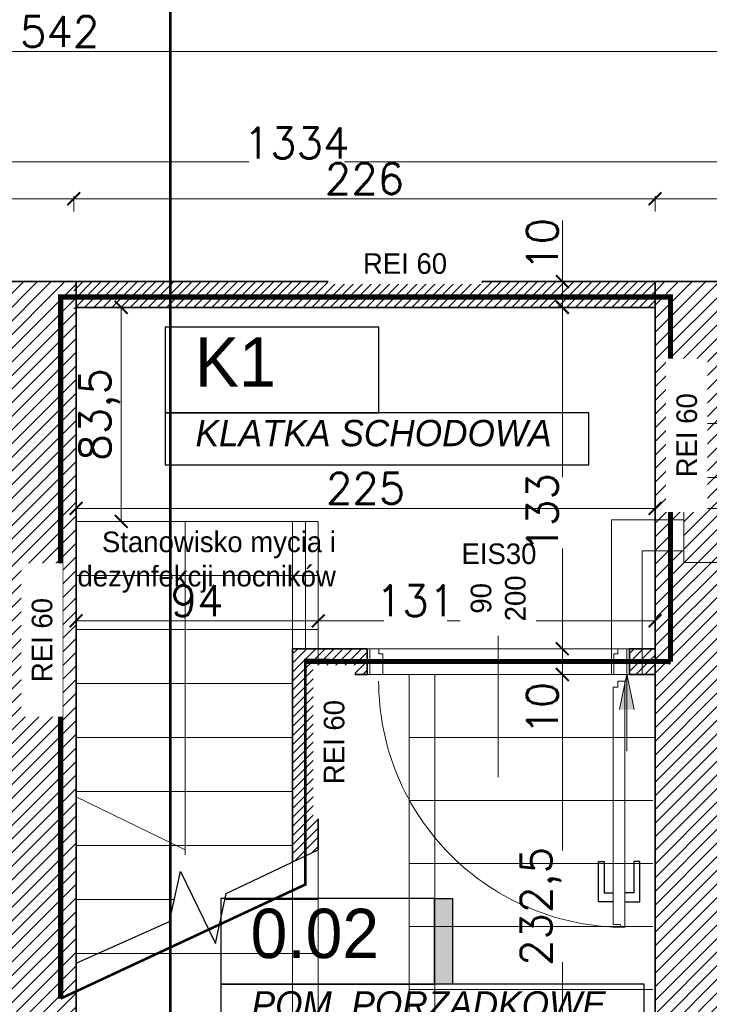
# Model space of a CAD drawing. Header units: millimetres. Extents: x -740 to 33545, y 5178 to 22494.
# Tile 162 of 256: x 10258 to 10526, y 10121 to 10504. Entities that reach past the tile are written whole.
import ezdxf
from ezdxf.lldxf.tags import DXFTag

# ---------------------------------------------------------------- set-up
doc = ezdxf.new("R2010")
doc.units = ezdxf.units.MM
doc.header["$MEASUREMENT"] = 0
doc.linetypes.add('ACAD_ISO10W100', pattern=[18, 12, -3, 0, -3])
doc.layers.get('Defpoints').update_dxf_attribs({"color": 252})
for name, color, linetype, lineweight in [('A_istniejące ściany', 252, 'Continuous', 35), ('A_l.przerywana', 252, 'ICAD_ISO03W100', 9), ('A_opisy', 252, 'Continuous', 15), ('A_projektowane sciany', 252, 'Continuous', 35), ('A_wymiarowanie', 252, 'Continuous', 9), ('A_ściany projektowane', 252, 'Continuous', 35), ('l. przerywana', 252, 'ICAD_ISO03W100', 9), ('l. widokowa', 252, 'Continuous', 15), ('l.przerywana', 252, 'ICAD_ISO03W100', 5), ('l.widokowa', 252, 'Continuous', 15), ('l.wypełnien', 252, 'Continuous', 5), ('mebelki', 252, 'Continuous', 9), ('wymiarowanie', 252, 'Continuous', 9)]:
    doc.layers.add(name, color=color, linetype=linetype, lineweight=lineweight)
for name, color, linetype in [('D-opis', 252, 'Continuous'), ('stolarka', 252, 'Continuous'), ('tabelki opis', 252, 'Continuous')]:
    doc.layers.add(name, color=color, linetype=linetype)
doc.styles.add('ARIALL', font='GOTHIC.TTF', dxfattribs={"height": 40})
doc.styles.add('ROMANS', font='romans')
doc.styles.add('styl2', font='simplex.shx')
tags = doc.linetypes.add('DASH', pattern=[15, 10, -5]).pattern_tags.tags
tags[6:7] = [DXFTag(74, 4), DXFTag(75, 0), DXFTag(340, '0'), DXFTag(46, 0.0), DXFTag(50, 0.0), DXFTag(44, 0.0), DXFTag(45, 0.0)]
tags[4:5] = [DXFTag(74, 4), DXFTag(75, 0), DXFTag(340, '0'), DXFTag(46, 0.0), DXFTag(50, 0.0), DXFTag(44, 0.0), DXFTag(45, 0.0)]
tags = doc.linetypes.add('ICAD_ISO03W100', pattern=[30, 12, -18]).pattern_tags.tags
tags[6:7] = [DXFTag(74, 4), DXFTag(75, 0), DXFTag(340, '0'), DXFTag(46, 1.0), DXFTag(50, 0.0), DXFTag(44, 0.0), DXFTag(45, 0.0)]
tags[4:5] = [DXFTag(74, 4), DXFTag(75, 0), DXFTag(340, '0'), DXFTag(46, 1.0), DXFTag(50, 0.0), DXFTag(44, 0.0), DXFTag(45, 0.0)]
doc.dimstyles.new('Skala 1-50', dxfattribs={"dimtxt": 12, "dimasz": 5, "dimexe": 1, "dimexo": 1, "dimgap": 1.5, "dimtad": 1, "dimdec": 1, "dimrnd": 0.5, "dimtxsty": 'styl2', "dimblk": 'ARCHTICK', "dimcen": 5, "dimadec": 0, "dimazin": 0, "dimtfac": 1, "dimtdec": 1, "dimtmove": 1, "dimatfit": 3, "dimldrblk": 'ARCHTICK', "dimfxl": 0, "dimlwd": -1, "dimlwe": -1, "dimarcsym": 0})

# ---------------------------------------------------------------- blocks, each defined once
blk = doc.blocks.new('_ArchTick')
at = {"color": 0, "linetype": 'ByBlock', "const_width": 0.15}
blk.add_lwpolyline([(-0.5, -0.5), (0.5, 0.5)], dxfattribs=at)
blk = doc.blocks.new('*D2203')
at = {"layer": 'Defpoints', "color": 0}
for p in [(9748.23, 10470.55), (11082.39, 10472.82), (11082.39, 10449.07)]:
    blk.add_point(p, dxfattribs=at)
at = {"layer": 'wymiarowanie', "color": 0}
for p, q in [((9748.23, 10454.07), (9748.23, 10448.07)), ((11082.39, 10454.07), (11082.39, 10448.07)), ((9748.23, 10449.07), (10346.75, 10449.07)), ((11082.39, 10449.07), (10383.94, 10449.07))]:
    blk.add_line(p, q, dxfattribs=at)
at = {"layer": 'wymiarowanie', "color": 0, "xscale": 5, "yscale": 5, "zscale": 5, "rotation": 180}
blk.add_blockref('_ArchTick', (9748.23, 10449.07), dxfattribs=at)
at = {"layer": 'wymiarowanie', "color": 0, "xscale": 5, "yscale": 5, "zscale": 5}
blk.add_blockref('_ArchTick', (11082.39, 10449.07), dxfattribs=at)
at = {"layer": 'wymiarowanie', "color": 0, "insert": (10365.34, 10456.46), "char_height": 12, "attachment_point": 5, "style": 'styl2'}
blk.add_mtext('1334', dxfattribs=at)
blk = doc.blocks.new('*D2224')
at = {"layer": 'Defpoints', "color": 0}
for p in [(10468.72, 10249.75), (10494.8, 10249.75), (10504.8, 10017.29)]:
    blk.add_point(p, dxfattribs=at)
at = {"layer": 'wymiarowanie', "color": 0}
for p, q in [((10473.72, 10249.75), (10467.72, 10249.75)), ((10468.72, 10249.75), (10468.72, 10181.23)), ((10468.72, 10017.29), (10468.72, 10137.83)), ((10473.72, 10017.29), (10467.72, 10017.29))]:
    blk.add_line(p, q, dxfattribs=at)
at = {"layer": 'wymiarowanie', "color": 0, "xscale": 5, "yscale": 5, "zscale": 5}
for p, rotation in [((10468.72, 10249.75), 90), ((10468.72, 10017.29), 270)]:
    blk.add_blockref('_ArchTick', p, dxfattribs=dict(at, rotation=rotation))
at = {"layer": 'wymiarowanie', "color": 0, "insert": (10460.38, 10159.53), "char_height": 12, "attachment_point": 5, "rotation": 90, "style": 'styl2'}
blk.add_mtext('232,5', dxfattribs=at)
blk = doc.blocks.new('*D2490')
at = {"layer": 'Defpoints', "color": 0}
for p in [(10303.42, 10392.52), (10297.14, 10309.25), (10303.42, 10309.25)]:
    blk.add_point(p, dxfattribs=at)
at = {"layer": 'wymiarowanie', "color": 0}
for p, q in [((10302.14, 10392.52), (10296.14, 10392.52)), ((10297.14, 10392.52), (10297.14, 10309.25)), ((10302.14, 10309.25), (10296.14, 10309.25))]:
    blk.add_line(p, q, dxfattribs=at)
at = {"layer": 'wymiarowanie', "color": 0, "xscale": 5, "yscale": 5, "zscale": 5}
for p, rotation in [((10297.14, 10392.52), 90), ((10297.14, 10309.25), 270)]:
    blk.add_blockref('_ArchTick', p, dxfattribs=dict(at, rotation=rotation))
at = {"layer": 'wymiarowanie', "color": 0, "insert": (10288.79, 10350.89), "char_height": 12, "attachment_point": 5, "rotation": 90, "style": 'styl2'}
blk.add_mtext('83,5', dxfattribs=at)
blk = doc.blocks.new('*D2491')
at = {"layer": 'Defpoints', "color": 0}
for p in [(10373.8, 10270.61), (10279.59, 10267.9), (10373.8, 10267.9)]:
    blk.add_point(p, dxfattribs=at)
at = {"layer": 'wymiarowanie', "color": 0}
for p, q in [((10279.59, 10268.9), (10279.59, 10271.61)), ((10279.59, 10270.61), (10373.8, 10270.61)), ((10373.8, 10268.9), (10373.8, 10271.61))]:
    blk.add_line(p, q, dxfattribs=at)
at = {"layer": 'wymiarowanie', "color": 0, "xscale": 5, "yscale": 5, "zscale": 5, "rotation": 180}
blk.add_blockref('_ArchTick', (10279.59, 10270.61), dxfattribs=at)
at = {"layer": 'wymiarowanie', "color": 0, "xscale": 5, "yscale": 5, "zscale": 5}
blk.add_blockref('_ArchTick', (10373.8, 10270.61), dxfattribs=at)
at = {"layer": 'wymiarowanie', "color": 0, "insert": (10326.69, 10278.41), "char_height": 12, "attachment_point": 5, "style": 'styl2'}
blk.add_mtext('94', dxfattribs=at)
blk = doc.blocks.new('*D2492')
at = {"layer": 'Defpoints', "color": 0}
for p in [(10504.8, 10283.94), (10504.8, 10270.61), (10373.8, 10267.9)]:
    blk.add_point(p, dxfattribs=at)
at = {"layer": 'wymiarowanie', "color": 0}
for p, q in [((10504.8, 10275.61), (10504.8, 10269.61)), ((10373.8, 10268.9), (10373.8, 10271.61)), ((10373.8, 10270.61), (10399.34, 10270.61)), ((10504.8, 10270.61), (10423.91, 10270.61))]:
    blk.add_line(p, q, dxfattribs=at)
at = {"layer": 'wymiarowanie', "color": 0, "xscale": 5, "yscale": 5, "zscale": 5, "rotation": 180}
blk.add_blockref('_ArchTick', (10373.8, 10270.61), dxfattribs=at)
at = {"layer": 'wymiarowanie', "color": 0, "xscale": 5, "yscale": 5, "zscale": 5}
blk.add_blockref('_ArchTick', (10504.8, 10270.61), dxfattribs=at)
at = {"layer": 'wymiarowanie', "color": 0, "insert": (10411.63, 10278.41), "char_height": 12, "attachment_point": 5, "style": 'styl2'}
blk.add_mtext('131', dxfattribs=at)
blk = doc.blocks.new('*D2493')
at = {"layer": 'Defpoints', "color": 0}
for p in [(10468.72, 10259.75), (10494.8, 10259.75), (10494.8, 10249.75)]:
    blk.add_point(p, dxfattribs=at)
at = {"layer": 'wymiarowanie', "color": 0}
for p, q in [((10473.72, 10259.75), (10467.72, 10259.75)), ((10468.72, 10249.75), (10468.72, 10259.75)), ((10473.72, 10249.75), (10467.72, 10249.75))]:
    blk.add_line(p, q, dxfattribs=at)
at = {"layer": 'wymiarowanie', "color": 0, "xscale": 5, "yscale": 5, "zscale": 5}
for p, rotation in [((10468.72, 10259.75), 90), ((10468.72, 10249.75), 270)]:
    blk.add_blockref('_ArchTick', p, dxfattribs=dict(at, rotation=rotation))
at = {"layer": 'wymiarowanie', "color": 0, "insert": (10460.92, 10236.61), "char_height": 12, "attachment_point": 5, "rotation": 90, "style": 'styl2'}
blk.add_mtext('10', dxfattribs=at)
blk = doc.blocks.new('*D2494')
at = {"layer": 'Defpoints', "color": 0}
for p in [(10468.72, 10392.52), (10504.8, 10392.52), (10494.8, 10259.75)]:
    blk.add_point(p, dxfattribs=at)
at = {"layer": 'wymiarowanie', "color": 0}
for p, q in [((10473.72, 10392.52), (10467.72, 10392.52)), ((10468.72, 10392.52), (10468.72, 10326.49)), ((10468.72, 10259.75), (10468.72, 10298.76)), ((10473.72, 10259.75), (10467.72, 10259.75))]:
    blk.add_line(p, q, dxfattribs=at)
at = {"layer": 'wymiarowanie', "color": 0, "xscale": 5, "yscale": 5, "zscale": 5}
for p, rotation in [((10468.72, 10392.52), 90), ((10468.72, 10259.75), 270)]:
    blk.add_blockref('_ArchTick', p, dxfattribs=dict(at, rotation=rotation))
at = {"layer": 'wymiarowanie', "color": 0, "insert": (10460.92, 10312.62), "char_height": 12, "attachment_point": 5, "rotation": 90, "style": 'styl2'}
blk.add_mtext('133', dxfattribs=at)
blk = doc.blocks.new('*D2495')
at = {"layer": 'Defpoints', "color": 0}
for p in [(10468.72, 10402.52), (10504.8, 10402.52), (10504.8, 10392.52)]:
    blk.add_point(p, dxfattribs=at)
at = {"layer": 'wymiarowanie', "color": 0}
for p, q in [((10468.72, 10402.52), (10468.72, 10426.27)), ((10473.72, 10402.52), (10467.72, 10402.52)), ((10468.72, 10392.52), (10468.72, 10402.52)), ((10473.72, 10392.52), (10467.72, 10392.52))]:
    blk.add_line(p, q, dxfattribs=at)
at = {"layer": 'wymiarowanie', "color": 0, "xscale": 5, "yscale": 5, "zscale": 5}
for p, rotation in [((10468.72, 10402.52), 90), ((10468.72, 10392.52), 270)]:
    blk.add_blockref('_ArchTick', p, dxfattribs=dict(at, rotation=rotation))
at = {"layer": 'wymiarowanie', "color": 0, "insert": (10460.92, 10416.97), "char_height": 12, "attachment_point": 5, "rotation": 90, "style": 'styl2'}
blk.add_mtext('10', dxfattribs=at)
blk = doc.blocks.new('*D2497')
at = {"layer": 'Defpoints', "color": 0}
for p in [(10279.59, 10137.53), (10363.8, 10137.53), (10363.8, 10089.49)]:
    blk.add_point(p, dxfattribs=at)
at = {"layer": 'wymiarowanie', "color": 0}
for p, q in [((10279.59, 10094.49), (10279.59, 10088.49)), ((10363.8, 10094.49), (10363.8, 10088.49)), ((10279.59, 10089.49), (10363.8, 10089.49))]:
    blk.add_line(p, q, dxfattribs=at)
at = {"layer": 'wymiarowanie', "color": 0, "xscale": 5, "yscale": 5, "zscale": 5, "rotation": 180}
blk.add_blockref('_ArchTick', (10279.59, 10089.49), dxfattribs=at)
at = {"layer": 'wymiarowanie', "color": 0, "xscale": 5, "yscale": 5, "zscale": 5}
blk.add_blockref('_ArchTick', (10363.8, 10089.49), dxfattribs=at)
at = {"layer": 'wymiarowanie', "color": 0, "insert": (10321.69, 10097.29), "char_height": 12, "attachment_point": 5, "style": 'styl2'}
blk.add_mtext('84', dxfattribs=at)
blk = doc.blocks.new('*D2498')
at = {"layer": 'Defpoints', "color": 0}
for p in [(10363.8, 10137.53), (10373.8, 10109.04), (10373.8, 10089.49)]:
    blk.add_point(p, dxfattribs=at)
at = {"layer": 'wymiarowanie', "color": 0}
for p, q in [((10363.8, 10094.49), (10363.8, 10088.49)), ((10373.8, 10094.49), (10373.8, 10088.49)), ((10363.8, 10089.49), (10373.8, 10089.49))]:
    blk.add_line(p, q, dxfattribs=at)
at = {"layer": 'wymiarowanie', "color": 0, "xscale": 5, "yscale": 5, "zscale": 5, "rotation": 180}
blk.add_blockref('_ArchTick', (10363.8, 10089.49), dxfattribs=at)
at = {"layer": 'wymiarowanie', "color": 0, "xscale": 5, "yscale": 5, "zscale": 5}
blk.add_blockref('_ArchTick', (10373.8, 10089.49), dxfattribs=at)
at = {"layer": 'wymiarowanie', "color": 0, "insert": (10387.88, 10097.29), "char_height": 12, "attachment_point": 5, "style": 'styl2'}
blk.add_mtext('10', dxfattribs=at)
blk = doc.blocks.new('*D2588')
at = {"layer": 'Defpoints', "color": 0}
for p in [(10544.19, 10535.46), (10002.23, 10529.46), (10544.19, 10492)]:
    blk.add_point(p, dxfattribs=at)
at = {"layer": 'wymiarowanie', "color": 0}
for p, q in [((10002.23, 10497), (10002.23, 10491)), ((10544.19, 10497), (10544.19, 10491)), ((10002.23, 10492), (10544.19, 10492))]:
    blk.add_line(p, q, dxfattribs=at)
at = {"layer": 'wymiarowanie', "color": 0, "xscale": 5, "yscale": 5, "zscale": 5, "rotation": 180}
blk.add_blockref('_ArchTick', (10002.23, 10492), dxfattribs=at)
at = {"layer": 'wymiarowanie', "color": 0, "xscale": 5, "yscale": 5, "zscale": 5}
blk.add_blockref('_ArchTick', (10544.19, 10492), dxfattribs=at)
at = {"layer": 'wymiarowanie', "color": 0, "insert": (10273.21, 10499.8), "char_height": 12, "attachment_point": 5, "style": 'styl2'}
blk.add_mtext('542', dxfattribs=at)
blk = doc.blocks.new('*D2612')
at = {"layer": 'Defpoints', "color": 0}
for p in [(10278.74, 10434.77), (10179.68, 10402.52), (10278.74, 10402.52)]:
    blk.add_point(p, dxfattribs=at)
at = {"layer": 'wymiarowanie', "color": 0}
for p, q in [((10179.68, 10429.77), (10179.68, 10435.77)), ((10179.68, 10434.77), (10278.74, 10434.77)), ((10278.74, 10429.77), (10278.74, 10435.77))]:
    blk.add_line(p, q, dxfattribs=at)
at = {"layer": 'wymiarowanie', "color": 0, "xscale": 5, "yscale": 5, "zscale": 5, "rotation": 180}
blk.add_blockref('_ArchTick', (10179.68, 10434.77), dxfattribs=at)
at = {"layer": 'wymiarowanie', "color": 0, "xscale": 5, "yscale": 5, "zscale": 5}
blk.add_blockref('_ArchTick', (10278.74, 10434.77), dxfattribs=at)
at = {"layer": 'wymiarowanie', "color": 0, "insert": (10229.21, 10442.57), "char_height": 12, "attachment_point": 5, "style": 'styl2'}
blk.add_mtext('99', dxfattribs=at)
blk = doc.blocks.new('*D2613')
at = {"layer": 'Defpoints', "color": 0}
for p in [(10504.8, 10434.77), (10278.74, 10402.52), (10504.8, 10402.52)]:
    blk.add_point(p, dxfattribs=at)
at = {"layer": 'wymiarowanie', "color": 0}
for p, q in [((10278.74, 10429.77), (10278.74, 10435.77)), ((10278.74, 10434.77), (10504.8, 10434.77)), ((10504.8, 10429.77), (10504.8, 10435.77))]:
    blk.add_line(p, q, dxfattribs=at)
at = {"layer": 'wymiarowanie', "color": 0, "xscale": 5, "yscale": 5, "zscale": 5, "rotation": 180}
blk.add_blockref('_ArchTick', (10278.74, 10434.77), dxfattribs=at)
at = {"layer": 'wymiarowanie', "color": 0, "xscale": 5, "yscale": 5, "zscale": 5}
blk.add_blockref('_ArchTick', (10504.8, 10434.77), dxfattribs=at)
at = {"layer": 'wymiarowanie', "color": 0, "insert": (10391.77, 10442.57), "char_height": 12, "attachment_point": 5, "style": 'styl2'}
blk.add_mtext('226', dxfattribs=at)
blk = doc.blocks.new('*D2614')
at = {"layer": 'Defpoints', "color": 0}
for p in [(10636.35, 10434.77), (10504.8, 10402.52), (10636.35, 10402.52)]:
    blk.add_point(p, dxfattribs=at)
at = {"layer": 'wymiarowanie', "color": 0}
for p, q in [((10504.8, 10429.77), (10504.8, 10435.77)), ((10504.8, 10434.77), (10636.35, 10434.77)), ((10636.35, 10429.77), (10636.35, 10435.77))]:
    blk.add_line(p, q, dxfattribs=at)
at = {"layer": 'wymiarowanie', "color": 0, "xscale": 5, "yscale": 5, "zscale": 5, "rotation": 180}
blk.add_blockref('_ArchTick', (10504.8, 10434.77), dxfattribs=at)
at = {"layer": 'wymiarowanie', "color": 0, "xscale": 5, "yscale": 5, "zscale": 5}
blk.add_blockref('_ArchTick', (10636.35, 10434.77), dxfattribs=at)
at = {"layer": 'wymiarowanie', "color": 0, "insert": (10570.58, 10443.11), "char_height": 12, "attachment_point": 5, "style": 'styl2'}
blk.add_mtext('131,5', dxfattribs=at)
blk = doc.blocks.new('*D2633')
at = {"layer": 'Defpoints', "color": 0}
for p in [(10504.8, 10314.33), (10279.59, 10301.84), (10504.8, 10274.07)]:
    blk.add_point(p, dxfattribs=at)
at = {"layer": 'wymiarowanie', "color": 0}
for p, q in [((10279.59, 10309.33), (10279.59, 10315.33)), ((10279.59, 10314.33), (10504.8, 10314.33)), ((10504.8, 10309.33), (10504.8, 10315.33))]:
    blk.add_line(p, q, dxfattribs=at)
at = {"layer": 'wymiarowanie', "color": 0, "xscale": 5, "yscale": 5, "zscale": 5, "rotation": 180}
blk.add_blockref('_ArchTick', (10279.59, 10314.33), dxfattribs=at)
at = {"layer": 'wymiarowanie', "color": 0, "xscale": 5, "yscale": 5, "zscale": 5}
blk.add_blockref('_ArchTick', (10504.8, 10314.33), dxfattribs=at)
at = {"layer": 'wymiarowanie', "color": 0, "insert": (10392.19, 10322.13), "char_height": 12, "attachment_point": 5, "style": 'styl2'}
blk.add_mtext('225', dxfattribs=at)
blk = doc.blocks.new('*D2763')
at = {"layer": 'Defpoints', "color": 0}
for p in [(10270.21, 10552.52), (10241.04, 10402.52), (10263.5, 10402.52)]:
    blk.add_point(p, dxfattribs=at)
at = {"layer": 'wymiarowanie', "color": 0}
for p, q in [((10246.04, 10552.52), (10240.04, 10552.52)), ((10241.04, 10552.52), (10241.04, 10402.52)), ((10246.04, 10402.52), (10240.04, 10402.52))]:
    blk.add_line(p, q, dxfattribs=at)
at = {"layer": 'wymiarowanie', "color": 0, "xscale": 5, "yscale": 5, "zscale": 5}
for p, rotation in [((10241.04, 10552.52), 90), ((10241.04, 10402.52), 270)]:
    blk.add_blockref('_ArchTick', p, dxfattribs=dict(at, rotation=rotation))
at = {"layer": 'wymiarowanie', "color": 0, "insert": (10233.24, 10477.52), "char_height": 12, "attachment_point": 5, "rotation": 90, "style": 'styl2'}
blk.add_mtext('150', dxfattribs=at)

msp = doc.modelspace()

# ---------------------------------------------------------------- hatches: boundary and pattern name
at = {"layer": 'l.wypełnien'}
h = msp.add_hatch(dxfattribs=at)
h.set_pattern_fill('ANSI31', color=256, scale=30, style=0)
h.paths.add_polyline_path([(10179.68, 10402.52), (10279.59, 10402.52), (10279.59, 10396.52), (10273.59, 10396.52), (10273.59, 10123.69), (10279.59, 10126.48), (10279.59, 10017.29), (10316.23, 10017.29), (10316.23, 9992.74), (10279.59, 9992.74), (10279.59, 9927.76), (10254.19, 9927.76), (10254.19, 10359.34), (10179.68, 10359.34)])
h.paths.add_polyline_path([(10260.11, 10246.37), (10272.71, 10246.37), (10272.71, 10279.87), (10260.11, 10279.87)], flags=24)
h.paths.add_polyline_path([(10504.8, 10309.84), (10504.8, 10297.84), (10504.8, 10254.75), (10504.8, 10017.29), (10504.8, 9992.74), (10504.8, 9927.76), (10529.35, 9927.76), (10529.35, 10281.34), (10542.35, 10281.34), (10542.35, 10359.34), (10636.35, 10359.34), (10635.51, 10402.52), (10504.8, 10402.52), (10504.8, 10396.52)])
h.paths.add_polyline_path([(10504.8, 10396.52), (10510.8, 10396.52), (10510.8, 10309.84), (10504.8, 10309.84)], flags=16)
h.paths.add_polyline_path([(10504.8, 10392.52), (10504.8, 10309.84), (10510.8, 10309.84), (10510.8, 10396.52), (10504.8, 10396.52)], flags=0)
h.paths.add_polyline_path([(10515.95, 10326.34), (10515.95, 10347.34), (10530.35, 10347.34), (10530.35, 10326.34)], flags=16)
h.paths.add_polyline_path([(10515.95, 10347.34), (10515.95, 10326.34), (10530.35, 10326.34), (10530.35, 10347.34)], flags=0)
h.paths.add_polyline_path([(10515.95, 10297.84), (10515.95, 10293.34), (10530.35, 10293.34), (10530.35, 10314.34), (10515.95, 10314.34), (10515.95, 10309.84)], flags=16)
h.paths.add_polyline_path([(10515.95, 10297.84), (10515.95, 10309.84), (10515.95, 10314.34), (10530.35, 10314.34), (10530.35, 10293.34), (10515.95, 10293.34)], flags=0)
h.paths.add_polyline_path([(10504.8, 10254.75), (10504.8, 10297.84), (10510.8, 10297.84), (10510.8, 10254.75)], flags=16)
h.paths.add_polyline_path([(10510.8, 10254.75), (10510.8, 10297.84), (10504.8, 10297.84), (10504.8, 10259.75), (10504.8, 10254.75)], flags=0)
h.paths.add_polyline_path([(10504.8, 10297.84), (10510.8, 10297.84), (10510.8, 10309.84), (10504.8, 10309.84)], flags=16)
h.paths.add_polyline_path([(10504.8, 10309.84), (10510.8, 10309.84), (10510.8, 10297.84), (10504.8, 10297.84)], flags=0)
h.paths.add_polyline_path([(10510.8, 10309.84), (10515.95, 10309.84), (10515.95, 10297.84), (10510.8, 10297.84)], flags=16)
h.paths.add_polyline_path([(10510.84, 10326.02), (10523.45, 10326.02), (10523.45, 10359.52), (10510.84, 10359.52)], flags=8)
h.paths.add_polyline_path([(10510.84, 10326.02), (10523.45, 10326.02), (10523.45, 10359.52), (10510.84, 10359.52)], flags=8)
h.paths.add_polyline_path([(9506.72, 10359.34), (9506.72, 10402.52), (9858.19, 10402.52), (9858.19, 10359.34)])
h.paths.add_polyline_path([(10000.19, 10359.34), (10089.09, 10359.34), (10089.09, 10402.52), (10000.19, 10402.52)])
h.paths.add_polyline_path([(10273.59, 10123.69), (10273.59, 10396.52), (10279.59, 10396.52), (10279.59, 10359.34), (10279.59, 10126.48)])
h.paths.add_polyline_path([(10372.72, 9992.74), (10372.72, 10017.29), (10316.23, 10017.29), (10316.23, 9992.74)])
h.paths.add_polyline_path([(9858.19, 10359.34), (9858.19, 10402.52), (9878.19, 10402.52), (9878.19, 10359.34)])
h.paths.add_polyline_path([(10000.19, 10359.34), (10000.19, 10402.52), (9980.19, 10402.52), (9980.19, 10359.34)])
h.paths.add_polyline_path([(10279.59, 9907.76), (10279.59, 9927.76), (10254.19, 9927.76), (10254.19, 9907.76)])
h.paths.add_polyline_path([(10529.35, 9907.76), (10529.35, 9927.76), (10504.8, 9927.76), (10504.8, 9907.76)])
h.paths.add_polyline_path([(10494.8, 10017.29), (10494.8, 9992.74), (10504.8, 9992.74), (10504.8, 10017.29)])
h = msp.add_hatch(dxfattribs=at)
h.set_pattern_fill('ANSI31', color=256, scale=20, style=0)
h.paths.add_polyline_path([(10089.09, 10402.52), (10179.68, 10402.52), (10179.68, 10359.34), (10089.09, 10359.34)])
h.paths.add_polyline_path([(10279.59, 10390.52), (10278.74, 10390.52), (10278.74, 10402.52), (10279.59, 10402.52)])
h = msp.add_hatch(dxfattribs=at)
h.set_pattern_fill('ANSI31', color=256, scale=20, style=0)
h.paths.add_polyline_path([(10504.8, 10392.52), (10316.23, 10392.52), (10316.23, 10402.52), (10504.8, 10402.52)])
h.paths.add_polyline_path([(10316.23, 10392.52), (10279.59, 10392.52), (10279.59, 10402.52), (10316.23, 10402.52)])
h = msp.add_hatch(dxfattribs=at)
h.set_pattern_fill('ANSI31', color=256, scale=20, style=0)
h.paths.add_polyline_path([(10363.8, 10176.82), (10363.8, 10259.75), (10373.8, 10259.75), (10373.8, 10254.82), (10368.8, 10254.83), (10368.8, 10179.19)])
h.paths.add_polyline_path([(10373.8, 10181.56), (10373.8, 10254.82), (10368.8, 10254.83), (10368.8, 10179.19)])
h.paths.add_polyline_path([(10373.8, 10249.75), (10392.8, 10249.75), (10392.8, 10254.81), (10373.8, 10254.82)])
h.paths.add_polyline_path([(10373.8, 10254.82), (10392.8, 10254.81), (10392.8, 10259.75), (10373.8, 10259.75)])
h.paths.add_polyline_path([(10504.8, 10254.75), (10504.8, 10259.75), (10494.8, 10259.75), (10494.8, 10254.75)])
h.paths.add_polyline_path([(10494.8, 10249.75), (10504.8, 10249.75), (10504.8, 10254.75), (10494.8, 10254.75)])
at = {"layer": 'tabelki opis'}
msp.add_hatch(color=256, dxfattribs=at).paths.add_polyline_path([(10425.97, 10129.32), (10425.97, 10162.58), (10419.01, 10162.58), (10419.01, 10129.32)])
at = {"layer": 'wymiarowanie'}
h = msp.add_hatch(color=256, dxfattribs=at)
h.paths.add_polyline_path([(10493.8, 10250.02), (10490.9, 10236.12), (10493.8, 10236.12)])
h.paths.add_polyline_path([(10496.7, 10236.12), (10493.8, 10250.02), (10493.8, 10236.12)])

# ---------------------------------------------------------------- linework, layer by layer
at = {"layer": 'A_istniejące ściany'}
for points in [[(10279.59, 10402.52), (10179.68, 10402.52)], [(10279.59, 10359.34), (10279.59, 10402.52)], [(10279.59, 10402.52), (10279.59, 10245.89)], [(10504.8, 10402.52), (10504.8, 10017.29)], [(10635.51, 10402.52), (10504.8, 10402.52)], [(10279.59, 10017.29), (10279.59, 10359.34)]]:
    msp.add_lwpolyline(points, dxfattribs=at)
at = {"layer": 'A_l.przerywana', "ltscale": 0.3}
msp.add_lwpolyline([(10494.8, 10249.75), (10392.8, 10249.75)], dxfattribs=at)
at = {"layer": 'A_opisy', "ltscale": 0.3}
for points in [[(10443.8, 10290.75), (10443.8, 10264.75), (10430.8, 10264.75), (10430.8, 10290.75)], [(10456.8, 10290.75), (10456.8, 10264.75), (10443.8, 10264.75), (10443.8, 10290.75)]]:
    msp.add_lwpolyline(points, close=True, dxfattribs=at)
at = {"layer": 'A_projektowane sciany'}
for p, q in [((10279.59, 10402.52), (10504.8, 10402.52)), ((10279.59, 10392.52), (10504.8, 10392.52))]:
    msp.add_line(p, q, dxfattribs=at)
at = {"layer": 'A_wymiarowanie', "linetype": 'Continuous', "lineweight": 30}
for points in [[(10338.01, 10164.62), (10373.8, 10181.56)], [(10315.99, 10153.62), (10320.23, 10173.09)], [(10320.23, 10173.09), (10333.77, 10145.15)], [(10333.77, 10145.15), (10338.01, 10164.62)], [(10279.59, 10137.53), (10315.99, 10153.62)]]:
    msp.add_lwpolyline(points, dxfattribs=at)
at = {"layer": 'A_ściany projektowane'}
for p, q in [((10363.8, 10259.83), (10363.8, 10176.82)), ((10392.8, 10259.75), (10363.8, 10259.75)), ((10392.8, 10259.75), (10392.8, 10249.75)), ((10504.8, 10259.75), (10494.8, 10259.75)), ((10494.8, 10259.75), (10494.8, 10249.75)), ((10373.8, 10249.75), (10373.8, 10181.56)), ((10392.8, 10249.75), (10373.8, 10249.75)), ((10504.8, 10249.75), (10494.8, 10249.75))]:
    msp.add_line(p, q, dxfattribs=at)
at = {"layer": 'A_ściany projektowane', "ltscale": 0.3}
for points in [[(10392.8, 10249.75), (10392.8, 10259.75)], [(10494.8, 10249.75), (10494.8, 10259.75)], [(10494.8, 10259.75), (10494.8, 10249.75)]]:
    msp.add_lwpolyline(points, dxfattribs=at)
at = {"layer": 'D-opis', "linetype": 'DASH', "lineweight": 0, "ltscale": 2.5, "const_width": 1}
msp.add_lwpolyline([(10316.23, 9432.01), (10316.23, 10977.35)], dxfattribs=at)
at = {"layer": 'l. widokowa', "ltscale": 0.3}
for p, q in [((10279.59, 10309.25), (10373.57, 10309.25)), ((10279.59, 10288.25), (10373.57, 10288.25)), ((10279.59, 10267.25), (10373.57, 10267.25)), ((10279.59, 10246.25), (10363.8, 10246.25)), ((10279.59, 10225.25), (10363.8, 10225.25)), ((10279.59, 10204.25), (10363.8, 10204.25)), ((10279.59, 10183.25), (10363.8, 10183.25)), ((10279.59, 10162.25), (10317.87, 10162.25))]:
    msp.add_line(p, q, dxfattribs=at)
at = {"layer": 'l.przerywana', "ltscale": 0.3}
for p, q in [((10530.35, 10326.34), (10515.95, 10326.34)), ((10530.35, 10314.34), (10515.95, 10314.34)), ((10279.59, 10309.25), (10279.59, 10253.51)), ((10515.95, 10309.84), (10487.8, 10309.84)), ((10515.95, 10309.84), (10487.8, 10309.84)), ((10515.95, 10309.84), (10487.8, 10309.84)), ((10515.95, 10297.84), (10499.8, 10297.84)), ((10409.13, 10249.75), (10409.13, 10078.25)), ((10373.8, 10078.25), (10373.8, 10181.56)), ((10337.49, 10162.25), (10373.57, 10162.25)), ((10279.59, 10141.25), (10373.57, 10141.25))]:
    msp.add_line(p, q, dxfattribs=at)
for points in [[(10515.95, 10326.34), (10515.95, 10347.34), (10530.35, 10347.34), (10530.35, 10326.34)], [(10530.35, 10314.34), (10530.35, 10293.34), (10515.95, 10293.34), (10515.95, 10314.34)], [(10487.8, 10309.84), (10487.8, 10249.75)], [(10499.8, 10297.84), (10499.8, 10249.75)], [(10409.13, 10249.75), (10504.8, 10249.75)], [(10409.13, 10225.25), (10504.8, 10225.25)], [(10409.13, 10200.75), (10503.95, 10200.75)], [(10409.13, 10176.25), (10503.95, 10176.25)], [(10409.13, 10151.75), (10503.95, 10151.75)], [(10409.13, 10127.25), (10503.95, 10127.25)]]:
    msp.add_lwpolyline(points, dxfattribs=at)
at = {"layer": 'l.widokowa'}
for p, q in [((10363.8, 10309.25), (10363.8, 10176.82)), ((10368.8, 10309.25), (10368.8, 10259.75)), ((10373.8, 10309.25), (10373.8, 10181.56))]:
    msp.add_line(p, q, dxfattribs=at)
at = {"layer": 'l.wypełnien', "linetype": 'ACAD_ISO10W100', "const_width": 2}
msp.add_lwpolyline([(10273.59, 10123.69), (10273.59, 10396.52), (10510.8, 10396.52), (10510.8, 10254.75)], dxfattribs=at)
at = {"layer": 'l.wypełnien', "linetype": 'ACAD_ISO10W100', "elevation": 2}
msp.add_lwpolyline([(10510.8, 10254.75, 2, 2, 0), (10368.8, 10254.83, 1, 1, 0), (10368.8, 10168.07, 1, 1, 0), (10273.59, 10123.69, 0, 0, 0)], format="xyseb", dxfattribs=at)
at = {"layer": 'mebelki'}
for points in [[(10398.85, 10257.78), (10397.33, 10257.78), (10397.33, 10259.75), (10393.8, 10259.75), (10393.8, 10249.75)], [(10488.8, 10257.78), (10490.31, 10257.78), (10490.31, 10259.75), (10493.85, 10259.75), (10493.85, 10249.75)], [(10398.85, 10249.75), (10398.85, 10257.78)], [(10488.8, 10249.75), (10488.8, 10257.78)]]:
    msp.add_lwpolyline(points, dxfattribs=at)
at = {"layer": 'stolarka', "lineweight": 9}
msp.add_lwpolyline([(10490.26, 10247.18), (10493.05, 10247.18), (10493.05, 10151.41), (10491.55, 10151.42), (10491.37, 10152.57), (10488.52, 10152.57), (10488.52, 10244.87), (10490.26, 10244.87), (10490.26, 10247.18)], dxfattribs=at)
at = {"layer": 'stolarka'}
for points in [[(10488.52, 10161.32), (10482.72, 10161.32), (10482.72, 10176.99), (10485.04, 10176.99), (10485.04, 10164.8), (10488.52, 10164.8)], [(10493.05, 10161.32), (10498.85, 10161.32), (10498.85, 10176.99), (10496.53, 10176.99), (10496.53, 10164.8), (10493.05, 10164.8)]]:
    msp.add_lwpolyline(points, dxfattribs=at)
at = {"layer": 'stolarka', "linetype": 'ICAD_ISO03W100', "lineweight": 13, "ltscale": 0.3}
msp.add_arc((10493.05, 10247.18), 95.77, 180.0003, 270.0531, dxfattribs=at)
at = {"layer": 'tabelki opis'}
for points in [[(10397.38, 10384.77), (10314.22, 10384.77), (10314.22, 10351.51), (10397.38, 10351.51), (10397.38, 10384.77)], [(10314.22, 10331.23), (10478.96, 10331.23), (10478.96, 10351.51), (10314.22, 10351.51), (10314.22, 10331.23)], [(10419.01, 10162.58), (10335.85, 10162.58), (10335.85, 10129.32), (10419.01, 10129.32), (10419.01, 10162.58)], [(10335.85, 10109.04), (10500.58, 10109.04), (10500.58, 10129.32), (10335.85, 10129.32), (10335.85, 10109.04)]]:
    msp.add_lwpolyline(points, dxfattribs=at)
msp.add_lwpolyline([(10425.97, 10129.32), (10419.01, 10129.32), (10419.01, 10162.58), (10425.97, 10162.58)], close=True, dxfattribs=at)
at = {"layer": 'wymiarowanie'}
for p, q in [((10322, 10179.54), (10322, 10309.25)), ((10493.8, 10250.02), (10490.9, 10236.12)), ((10493.8, 10250.02), (10496.7, 10236.12)), ((10493.8, 10250.02), (10493.8, 10219.94)), ((10322, 10181.56), (10279.59, 10202.22))]:
    msp.add_line(p, q, dxfattribs=at)

# ---------------------------------------------------------------- texts
at = {"layer": 'A_opisy', "ltscale": 0.3, "insert": (10371.17, 9663.45), "char_height": 10.8, "width": 109.7533, "attachment_point": 1, "rotation": 90, "style": 'ARIALL'}
msp.add_mtext('\\pi43.34766;{\\fArial|b0|i1|c238|p34;120}\\P\\pi29.96106;{\\fArial|b0|i1|c238|p34;210+63}', dxfattribs=at)
at = {"layer": 'tabelki opis', "attachment_point": 1}
for s, insert, char_height, width in [('{\\fCentury Gothic|b0|i0|c238|p34;K1}', (10325.85, 10380.82), 19.2, 56.7), ('\\pi11.84512;{\\fCentury Gothic|b0|i1|c238|p34;KLATKA SCHODOWA}', (10314.22, 10348.75), 10.24, 164.736), ('{\\fCentury Gothic|b0|i0|c238|p34;0.02}', (10347.47, 10158.63), 19.2, 56.7), ('\\pi12.03456;{\\fCentury Gothic|b0|i1|c238|p34;POM. PORZADKOWE}', (10335.85, 10126.55), 10.24, 164.736)]:
    msp.add_mtext(s, dxfattribs=dict(at, insert=insert, char_height=char_height, width=width))
at = {"layer": 'wymiarowanie', "insert": (10374.16, 9349.81), "char_height": 15, "width": 167.4466, "attachment_point": 1, "rotation": 90}
msp.add_mtext('\\pi62.25080;{\\fCentury Gothic|b0|i0|c238|p0;5x15}\\P\\pi72.99080;{\\fCentury Gothic|b0|i0|c238|p0;35}', dxfattribs=at)
at = {"layer": 'wymiarowanie', "char_height": 12, "width": 621.5287, "attachment_point": 1}
for s, insert in [('\\pi11.65274;{\\fCentury Gothic|b0|i0|c238|p34;Warstwa tynkarska - wyprawa dekoracyjna z tynku silikonowego o strukturze }\\pi12.21674;{\\fCentury Gothic|b0|i0|c238|p34;baranka o uziarnieniu 1,5 lub 2mm; kolor wg NCS:S1002-G50Y}\\P\\pi419.66474;{\\fCentury Gothic|b0|i0|c238|p34;grubość styropianu 20cm}\\P\\pi621.52874;{\\fCentury Gothic|b0|i0|c238|p34; }', (5416.61, 10370.91)), ('\\pi452.88074;{\\fCentury Gothic|b0|i0|c238|p34;Parapety zewnętrzne}\\P\\pi223.76474;{\\fCentury Gothic|b0|i0|c238|p34; z blachy stalowej powlekanej w kolorze RAL 7016}', (5416.61, 10228.95)), ('\\pi463.76474;{\\fCentury Gothic|b0|i0|c238|p34;Obróbka cokołowa}\\P\\pi223.76474;{\\fCentury Gothic|b0|i0|c238|p34; z blachy stalowej powlekanej w kolorze RAL 7016}', (5416.61, 10130.15))]:
    msp.add_mtext(s, dxfattribs=dict(at, insert=insert))
at = {"layer": 'wymiarowanie', "linetype": 'Continuous', "insert": (10380.64, 10328.65), "char_height": 14, "width": 327.6277, "attachment_point": 3, "style": 'ROMANS'}
msp.add_mtext('\\pi115.27209;{\\Fsimplex8;\\T0.75000;}\\P{\\fCentury Gothic|b0|i0|c238|p0;\\H0.57143x;Stanowisko mycia i }\\P{\\fCentury Gothic|b0|i0|c238|p0;\\H0.57143x;dezynfekcji nocników}', dxfattribs=at)

# ---------------------------------------------------------------- dimensions: what is measured, and where the dimension line sits
at = {"layer": 'wymiarowanie'}
for base, p1, p2, picture, middle in [((10241.04, 10402.52), (10270.21, 10552.52), (10263.5, 10402.52), '*D2763', (10233.24, 10477.52)), ((10297.14, 10309.25), (10303.42, 10392.52), (10303.42, 10309.25), '*D2490', (10288.79, 10350.89))]:
    dim = msp.add_linear_dim(base=base, p1=p1, p2=p2, angle=90, dimstyle='Skala 1-50', dxfattribs=at)
    dim.commit()
    dim.dimension.update_dxf_attribs({"geometry": picture, "text_midpoint": middle})
for base, p1, p2, picture, middle in [((10544.19, 10492), (10002.23, 10529.46), (10544.19, 10535.46), '*D2588', (10273.21, 10499.8)), ((10278.74, 10434.77), (10179.68, 10402.52), (10278.74, 10402.52), '*D2612', (10229.21, 10442.57)), ((10636.3521, 10434.7669), (10504.7988, 10402.5229), (10636.3521, 10402.5229), '*D2614', (10570.5755, 10443.1129)), ((10373.8, 10270.61), (10279.59, 10267.9), (10373.8, 10267.9), '*D2491', (10326.69, 10278.41)), ((10363.8, 10089.49), (10279.59, 10137.53), (10363.8, 10137.53), '*D2497', (10321.69, 10097.29))]:
    dim = msp.add_linear_dim(base=base, p1=p1, p2=p2, dimstyle='Skala 1-50', dxfattribs=at)
    dim.commit()
    dim.dimension.update_dxf_attribs({"geometry": picture, "text_midpoint": middle})
for base, p1, p2, picture, middle in [((11082.39, 10449.07), (9748.23, 10470.55), (11082.39, 10472.82), '*D2203', (10365.34, 10448.66)), ((10504.8, 10270.61), (10373.8, 10267.9), (10504.8, 10283.94), '*D2492', (10411.63, 10270.61)), ((10373.8, 10089.49), (10363.8, 10137.53), (10373.8, 10109.04), '*D2498', (10387.88, 10089.49))]:
    dim = msp.add_linear_dim(base=base, p1=p1, p2=p2, dimstyle='Skala 1-50', dxfattribs=at)
    dim.commit()
    dim.dimension.update_dxf_attribs({"geometry": picture, "text_midpoint": middle, "dimtype": 160})
for base, p1, p2, picture, middle in [((10468.72, 10402.52), (10504.8, 10392.52), (10504.8, 10402.52), '*D2495', (10466.46, 10416.97)), ((10468.72, 10249.75), (10504.8, 10017.29), (10494.8, 10249.75), '*D2224', (10468.72, 10159.53))]:
    dim = msp.add_linear_dim(base=base, p1=p1, p2=p2, angle=90, dimstyle='Skala 1-50', dxfattribs=at)
    dim.commit()
    dim.dimension.update_dxf_attribs({"geometry": picture, "text_midpoint": middle, "dimtype": 160})

# ---------------------------------------------------------------- next in the draw order: texts
at = {"layer": 'A_opisy', "ltscale": 0.3, "insert": (10407.53, 10409.5), "char_height": 8, "width": 51.6427, "attachment_point": 5, "bg_fill": 2}
msp.add_mtext('{\\fCentury Gothic|b0|i0|c238|p0;REI 60}', dxfattribs=at)
at = {"layer": 'A_opisy', "ltscale": 0.3, "char_height": 8, "attachment_point": 5, "rotation": 90, "bg_fill": 2}
for s, insert, width in [('{\\fCentury Gothic|b0|i0|c238|p0;REI 60}', (10517.14, 10342.77), 51.6427), ('\\pi3.19200;{\\fCentury Gothic|b0|i0|c238|p0;90}\\P{\\fCentury Gothic|b0|i0|c238|p0;200}', (10443.8, 10277.75), 26), ('{\\fCentury Gothic|b0|i0|c238|p0;REI 60}', (10266.41, 10263.12), 51.6427), ('{\\fCentury Gothic|b0|i0|c238|p0;REI 60}', (10379.99, 10223.45), 51.6427)]:
    msp.add_mtext(s, dxfattribs=dict(at, insert=insert, width=width))

# ---------------------------------------------------------------- next in the draw order: linework, layer by layer
at = {"layer": 'A_l.przerywana', "ltscale": 0.3}
msp.add_lwpolyline([(10494.8, 10259.75), (10392.8, 10259.75)], dxfattribs=at)
at = {"layer": 'A_opisy'}
msp.add_line((10443.8, 10209.75), (10443.8, 10264.75), dxfattribs=at)
at = {"layer": 'l. przerywana', "ltscale": 0.3}
msp.add_lwpolyline([(10363.8, 10181.56), (10363.8, 10068.25), (10419.13, 10068.25), (10419.13, 10249.75)], dxfattribs=at)

# ---------------------------------------------------------------- next in the draw order: texts
at = {"layer": 'A_opisy', "ltscale": 0.3, "insert": (10444.06, 10296.63), "char_height": 8, "width": 26, "attachment_point": 5, "bg_fill": 2}
msp.add_mtext('{\\fCentury Gothic|b0|i0|c238|p0;EIS30}', dxfattribs=at)

# ---------------------------------------------------------------- next in the draw order: dimensions: what is measured, and where the dimension line sits
at = {"layer": 'wymiarowanie'}
dim = msp.add_linear_dim(base=(10504.8, 10434.77), p1=(10278.74, 10402.52), p2=(10504.8, 10402.52), dimstyle='Skala 1-50', dxfattribs=at)
dim.commit()
dim.dimension.update_dxf_attribs({"geometry": '*D2613', "text_midpoint": (10391.77, 10442.57)})
dim = msp.add_linear_dim(base=(10468.72, 10259.75), p1=(10494.8, 10249.75), p2=(10494.8, 10259.75), angle=90, dimstyle='Skala 1-50', dxfattribs=at)
dim.commit()
dim.dimension.update_dxf_attribs({"geometry": '*D2493', "text_midpoint": (10468.72, 10236.61), "dimtype": 160})

# ---------------------------------------------------------------- next in the draw order: dimensions: what is measured, and where the dimension line sits
dim = msp.add_linear_dim(base=(10468.72, 10392.52), p1=(10494.8, 10259.75), p2=(10504.8, 10392.52), angle=90, dimstyle='Skala 1-50', dxfattribs=at)
dim.commit()
dim.dimension.update_dxf_attribs({"geometry": '*D2494', "text_midpoint": (10468.72, 10312.62), "dimtype": 160})
dim = msp.add_linear_dim(base=(10504.8, 10314.33), p1=(10279.59, 10301.84), p2=(10504.8, 10274.07), dimstyle='Skala 1-50', dxfattribs=at)
dim.commit()
dim.dimension.update_dxf_attribs({"geometry": '*D2633', "text_midpoint": (10392.19, 10322.13)})

doc.saveas('drawing.dxf')
